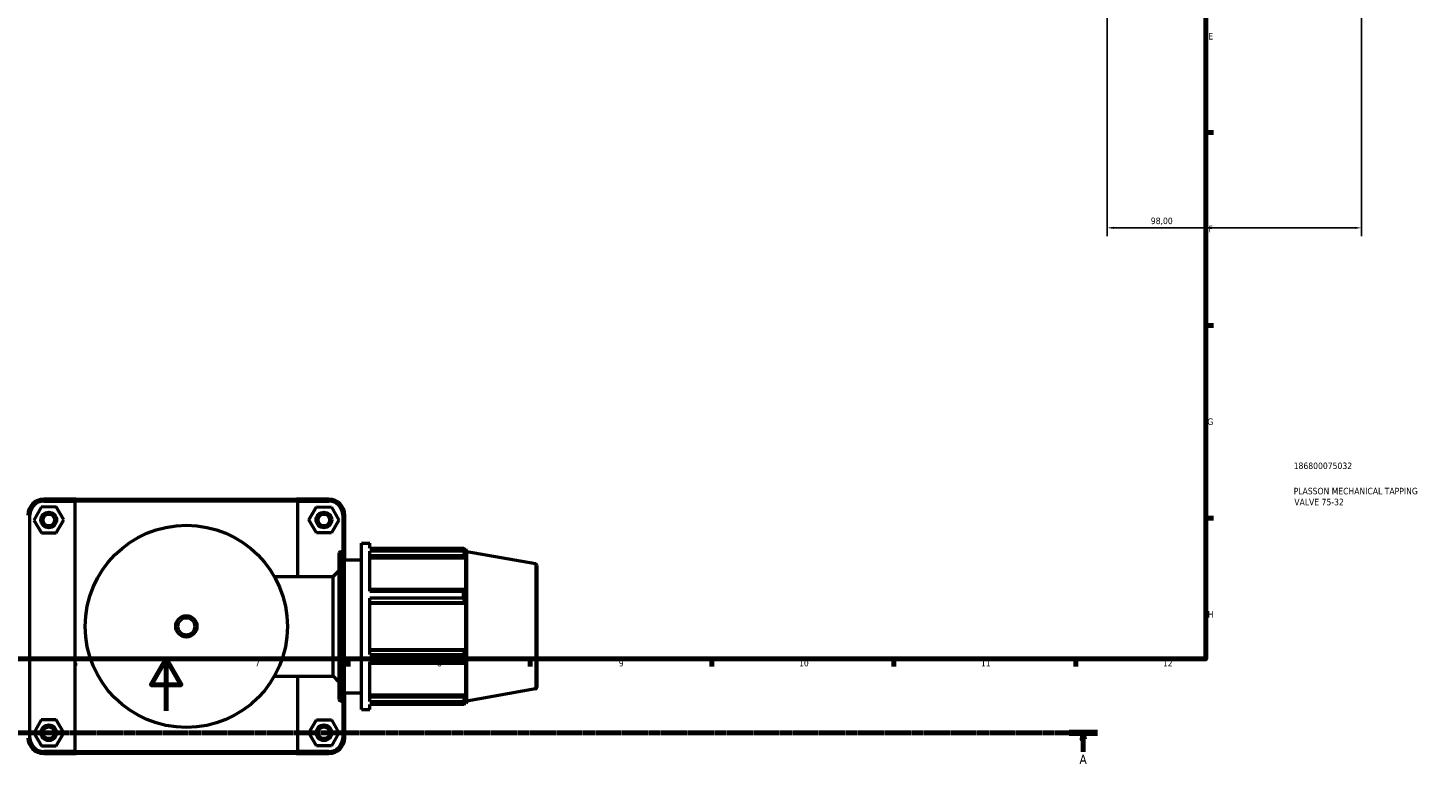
# Model space of a CAD drawing. Header units: millimetres. Extents: x 0 to 1017, y -19 to 1487.
# Tile 3 of 7: x 367 to 907, y -19 to 263. Entities that reach past the tile are written whole.
import ezdxf

# ---------------------------------------------------------------- set-up
doc = ezdxf.new("R2010")
doc.units = ezdxf.units.MM
doc.linetypes.add('CHAIN', pattern=[0.7087, 0.4724, -0.0591, 0.1181, -0.0591])
for name, color, linetype, lineweight in [('Border (ISO)', 7, 'Continuous', 70), ('Dimension (ISO)', 7, 'Continuous', 25), ('Section Line (ISO)', 7, 'CHAIN', 70), ('Title (ISO)', 7, 'Continuous', 50), ('Visible (ISO)', 7, 'Continuous', 50), ('Visible Narrow (ISO)', 7, 'Continuous', 35)]:
    doc.layers.add(name, color=color, linetype=linetype, lineweight=lineweight)
doc.styles.add('Label Text (ISO)', font='tahoma.ttf')
doc.styles.add('Note Text (ISO)', font='tahoma.ttf')
doc.dimstyles.new('Default (ISO)', dxfattribs={"dimtxt": 2.5, "dimasz": 2.5, "dimexe": 3.175, "dimexo": 0, "dimgap": 0.762, "dimtad": 1, "dimrnd": 1e-08, "dimzin": 0, "dimtxsty": 'Note Text (ISO)', "dimcen": 0.09, "dimdle": 10, "dimclrd": 256, "dimclre": 256, "dimclrt": 256, "dimazin": 0, "dimtfac": 1.40208, "dimtmove": 0, "dimatfit": 3, "dimfxl": 1, "dimtolj": 1, "dimtzin": 0, "dimlwd": -1, "dimlwe": -1, "dimarcsym": 0})

# ---------------------------------------------------------------- blocks, each defined once
blk = doc.blocks.new('Borders Default Border')
at = {"layer": 'Border (ISO)'}
for p, q in [((821, 222.75), (823.9, 222.75)), ((821, 148.5), (823.9, 148.5)), ((821, 74.25), (823.9, 74.25)), ((490.58, 20), (490.58, 17.1)), ((560.67, 20), (560.67, 17.1)), ((630.75, 20), (630.75, 17.1)), ((700.83, 20), (700.83, 17.1)), ((770.92, 20), (770.92, 17.1))]:
    blk.add_line(p, q, dxfattribs=at)
at = {"layer": 'Border (ISO)', "flags": 128}
for points in [[(20, 20), (20, 574), (821, 574), (821, 20), (20, 20)], [(420.5, 0), (420.5, 20), (414.73, 10), (426.27, 10), (420.5, 20)]]:
    blk.add_lwpolyline(points, dxfattribs=at)
at = {"layer": 'Border (ISO)', "color": 232, "true_color": 0xca0064, "char_height": 2.5, "attachment_point": 7, "style": 'Note Text (ISO)'}
for s, insert in [('E', (821.94, 258.63)), ('F', (822, 184.38)), ('G', (821.61, 110.08)), ('H', (821.74, 35.88)), ('6', (384.66, 17.05)), ('7', (454.77, 17.1)), ('8', (524.81, 17.04)), ('9', (594.88, 17.05)), ('10', (664.29, 17.05)), ('11', (734.37, 17.1)), ('12', (804.46, 17.1))]:
    blk.add_mtext(s, dxfattribs=dict(at, insert=insert))
blk = doc.blocks.new('Title Blocks ISO')
at = {"layer": 'Title (ISO)', "color": 232, "true_color": 0xca0064, "style": 'Note Text (ISO)'}
for tag, p in [('PART_NUMBER_001', (33.84, 73.13)), ('DESCRIPTION_001', (33.84, 63.4)), ('DESCRIPTION_002', (34.09, 59.18))]:
    blk.add_attdef(tag, p, '', height=2.5, dxfattribs=at)
blk = doc.blocks.new('2dTransSection0')
at = {"layer": 'Section Line (ISO)', "linetype": 'CHAIN'}
blk.add_line((95.81, -8.46), (779.21, -8.46), dxfattribs=at)
at = {"layer": 'Section Line (ISO)', "linetype": 'Continuous', "lineweight": 140}
blk.add_line((768.41, -8.46), (779.21, -8.46), dxfattribs=at)
at = {"layer": 'Section Line (ISO)', "linetype": 'Continuous'}
for p, q in [((773.81, -8.46), (773.31, -10.96)), ((773.81, -10.96), (773.81, -8.46)), ((774.31, -10.96), (773.81, -8.46)), ((773.31, -10.96), (774.31, -10.96)), ((773.81, -15.82), (773.81, -10.96))]:
    blk.add_line(p, q, dxfattribs=at)
at = {"layer": 'Section Line (ISO)', "linetype": 'Continuous', "flags": 128}
blk.add_lwpolyline([(774.31, -10.96), (773.81, -8.46), (773.31, -10.96), (774.31, -10.96)], dxfattribs=at)
at = {"layer": 'Section Line (ISO)'}
blk.add_solid([(774.31, -10.96), (773.81, -8.46), (773.31, -10.96), (774.31, -10.96)], dxfattribs=at)
at = {"layer": 'Section Line (ISO)', "insert": (772.32, -20.46), "char_height": 3.5, "attachment_point": 7, "style": 'Label Text (ISO)'}
blk.add_mtext('A', dxfattribs=at)
blk = doc.blocks.new('*D14')
at = {"layer": 'Defpoints', "color": 0, "transparency": 16777216}
for p in [(782.96, 311.91), (880.96, 311.91), (782.96, 186.07)]:
    blk.add_point(p, dxfattribs=at)
at = {"layer": 'Dimension (ISO)', "transparency": 16777216}
for p, q in [((782.96, 311.91), (782.96, 182.89)), ((880.96, 311.91), (880.96, 182.89)), ((878.46, 186.07), (785.46, 186.07))]:
    blk.add_line(p, q, dxfattribs=at)
for points in [[(785.46, 186.49), (785.46, 185.65), (782.96, 186.07)], [(878.46, 186.49), (878.46, 185.65), (880.96, 186.07)]]:
    blk.add_solid(points, dxfattribs=at)
at = {"layer": 'Dimension (ISO)', "color": 232, "true_color": 0xca0064, "transparency": 16777216, "insert": (799.81, 190.01), "char_height": 2.5, "attachment_point": 1, "style": 'Note Text (ISO)'}
blk.add_mtext('\\A1;98,00', dxfattribs=at)

msp = doc.modelspace()

# ---------------------------------------------------------------- linework, layer by layer
at = {"layer": 'Visible (ISO)'}
for p, q in [((385.813, 81.51), (373.381, 81.51)), ((385.813, 81.51), (470.749, 81.51)), ((483.181, 81.51), (470.749, 81.51)), ((372.368, 78.495), (369.508, 73.479)), ((378.141, 78.526), (372.368, 78.495)), ((373.381, 80.76), (385.32, 80.76)), ((381.055, 73.541), (378.141, 78.526)), ((471.243, 80.76), (385.32, 80.76)), ((385.32, 80.76), (385.32, -15.74)), ((471.243, 80.76), (483.181, 80.76)), ((471.243, 51.71), (471.243, 80.76)), ((475.508, 73.541), (478.421, 78.526)), ((478.421, 78.526), (484.195, 78.495)), ((484.195, 78.495), (487.055, 73.479)), ((368.031, -10.39), (368.031, 75.41)), ((369.508, 73.479), (372.421, 68.495)), ((378.195, 68.526), (381.055, 73.541)), ((478.368, 68.526), (475.508, 73.541)), ((487.055, 73.479), (484.141, 68.495)), ((488.531, 75.41), (488.531, 61.304)), ((489.281, 58.11), (489.281, 75.41)), ((372.421, 68.495), (378.195, 68.526)), ((484.141, 68.495), (478.368, 68.526)), ((487.153, 4.35), (487.153, 60.67)), ((487.793, 61.31), (488.441, 61.31)), ((489.081, 60.67), (489.081, 4.35)), ((495.781, 0.51), (495.781, 64.51)), ((495.781, 64.51), (498.981, 64.51)), ((498.981, 62.62), (498.981, 64.51)), ((498.981, 62.62), (535.102, 62.62)), ((498.981, 46.139), (498.981, 61.463)), ((535.102, 61.463), (498.981, 61.463)), ((498.981, 59.759), (535.568, 59.759)), ((535.102, 61.463), (535.102, 62.62)), ((535.305, 62.27), (535.918, 62.27)), ((535.918, 60.893), (535.568, 61.809)), ((535.568, 59.759), (535.918, 58.908)), ((536.281, 61.271), (535.918, 62.27)), ((535.918, 60.893), (535.918, 62.27)), ((536.281, 3.749), (536.281, 61.271)), ((562.752, 56.604), (536.281, 61.271)), ((484.781, 51.71), (487.153, 54.082)), ((489.081, 58.11), (495.781, 58.11)), ((498.981, 58.908), (535.918, 58.908)), ((535.918, 46.252), (535.918, 58.908)), ((563.281, 55.973), (563.281, 9.047)), ((462.172, 51.71), (484.781, 51.71)), ((484.781, 13.31), (484.781, 51.71)), ((535.568, 46.695), (498.981, 46.695)), ((498.981, 46.139), (535.102, 46.139)), ((498.981, 21.675), (498.981, 43.346)), ((535.102, 43.346), (498.981, 43.346)), ((535.102, 43.346), (535.102, 46.139)), ((535.918, 46.252), (535.568, 46.695)), ((498.981, 41.748), (535.568, 41.748)), ((498.981, 41.459), (535.918, 41.459)), ((535.568, 41.748), (535.918, 41.459)), ((535.918, 23.561), (535.918, 41.459)), ((498.981, 23.561), (535.918, 23.561)), ((535.568, 23.273), (498.981, 23.273)), ((498.981, 21.675), (535.102, 21.675)), ((535.102, 18.881), (535.102, 21.675)), ((535.918, 23.561), (535.568, 23.273)), ((498.981, 3.558), (498.981, 18.881)), ((535.102, 18.881), (498.981, 18.881)), ((498.981, 18.325), (535.568, 18.325)), ((535.568, 18.325), (535.918, 18.769)), ((535.918, 6.113), (535.918, 18.769)), ((462.172, 13.31), (484.781, 13.31)), ((471.243, -15.74), (471.243, 13.31)), ((484.781, 13.31), (487.153, 10.939)), ((489.081, 6.91), (495.781, 6.91)), ((489.281, -10.39), (489.281, 6.91)), ((498.981, 6.113), (535.918, 6.113)), ((535.918, 6.113), (535.568, 5.261)), ((562.752, 8.417), (536.281, 3.749)), ((487.793, 3.71), (488.441, 3.71)), ((488.531, 3.717), (488.531, -10.39)), ((495.781, 0.51), (498.981, 0.51)), ((535.568, 5.261), (498.981, 5.261)), ((498.981, 3.558), (535.102, 3.558)), ((498.981, 0.51), (498.981, 2.401)), ((535.102, 2.401), (498.981, 2.401)), ((535.102, 2.401), (535.102, 3.558)), ((535.305, 2.75), (535.918, 2.75)), ((535.568, 3.212), (535.918, 4.128)), ((535.918, 2.75), (535.918, 4.128)), ((536.281, 3.749), (535.918, 2.75)), ((372.368, -3.505), (369.508, -8.521)), ((378.141, -3.474), (372.368, -3.505)), ((381.055, -8.459), (378.141, -3.474)), ((475.508, -8.459), (478.421, -3.474)), ((478.421, -3.474), (484.195, -3.505)), ((484.195, -3.505), (487.055, -8.521)), ((369.508, -8.521), (372.421, -13.505)), ((378.195, -13.474), (381.055, -8.459)), ((478.368, -13.474), (475.508, -8.459)), ((487.055, -8.521), (484.141, -13.505)), ((372.421, -13.505), (378.195, -13.474)), ((385.32, -15.74), (373.381, -15.74)), ((385.32, -15.74), (471.243, -15.74)), ((483.181, -15.74), (471.243, -15.74)), ((484.141, -13.505), (478.368, -13.474)), ((373.381, -16.49), (385.813, -16.49)), ((470.749, -16.49), (385.813, -16.49)), ((470.749, -16.49), (483.181, -16.49))]:
    msp.add_line(p, q, dxfattribs=at)
for centre, radius in [((375.281, 73.51), 3), ((375.281, 73.51), 2.25), ((481.281, 73.51), 3), ((481.281, 73.51), 2.25), ((428.281, 32.51), 38.952), ((428.281, 32.51), 4.095), ((375.281, -8.49), 3), ((375.281, -8.49), 2.25), ((481.281, -8.49), 3), ((481.281, -8.49), 2.25)]:
    msp.add_circle(centre, radius, dxfattribs=at)
for centre, radius, start, end in [((373.381, 75.41), 6.1, 90, 180), ((483.181, 75.41), 6.1, 0, 90), ((373.381, 75.41), 5.35, 90, 180), ((483.181, 75.41), 5.35, 0, 90), ((487.793, 60.67), 0.64, 90, 180), ((488.441, 60.67), 0.64, 0, 90), ((562.641, 55.973), 0.64, 0, 80), ((562.641, 9.047), 0.64, 280, 0), ((487.793, 4.35), 0.64, 180, 270), ((488.441, 4.35), 0.64, 270, 0), ((373.381, -10.39), 6.1, 180, 270), ((373.381, -10.39), 5.35, 180, 270), ((483.181, -10.39), 6.1, 270, 0), ((483.181, -10.39), 5.35, 270, 0)]:
    msp.add_arc(centre, radius, start, end, dxfattribs=at)
for points in [[(385.813, 81.51), (385.648, 81.261), (385.483, 81.011), (385.32, 80.76)], [(470.749, 81.51), (470.914, 81.261), (471.079, 81.011), (471.243, 80.76)], [(385.813, -16.49), (385.648, -16.24), (385.483, -15.99), (385.32, -15.74)], [(470.749, -16.49), (470.914, -16.24), (471.079, -15.99), (471.243, -15.74)]]:
    msp.add_open_spline(points, degree=3, dxfattribs=at)
for points, weights in [([(535.102, 62.62), (535.345, 62.206), (535.568, 61.809)], [1, 1.00110742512, 1.00139794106]), ([(535.568, 59.759), (535.345, 60.594), (535.102, 61.463)], [1.00139794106, 1.00110742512, 1]), ([(535.102, 46.139), (535.345, 46.423), (535.568, 46.695)], [1, 1.00110742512, 1.00139794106]), ([(535.568, 41.748), (535.345, 42.531), (535.102, 43.346)], [1.00139794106, 1.00110742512, 1]), ([(535.102, 21.675), (535.345, 22.49), (535.568, 23.273)], [1, 1.00110742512, 1.00139794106]), ([(535.568, 18.325), (535.345, 18.598), (535.102, 18.881)], [1.00139794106, 1.00110742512, 1]), ([(535.102, 3.558), (535.345, 4.427), (535.568, 5.261)], [1, 1.00110742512, 1.00139794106]), ([(535.568, 3.212), (535.345, 2.815), (535.102, 2.401)], [1.00139794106, 1.00110742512, 1])]:
    msp.add_rational_spline(points, weights, degree=2, dxfattribs=at)
at = {"layer": 'Visible Narrow (ISO)'}
for p, q in [((373.381, 80.798), (373.381, 81.473)), ((483.181, 80.798), (483.181, 81.473)), ((367.994, 75.41), (367.319, 75.41)), ((488.569, 75.41), (489.244, 75.41)), ((487.793, 60.956), (487.793, 4.065)), ((488.441, 4.065), (488.441, 60.956)), ((562.752, 8.714), (562.752, 56.307)), ((367.994, -10.39), (367.319, -10.39)), ((488.569, -10.39), (489.244, -10.39)), ((373.381, -15.777), (373.381, -16.452)), ((483.181, -15.777), (483.181, -16.452))]:
    msp.add_line(p, q, dxfattribs=at)
msp.add_circle((428.281, 32.51), 3.095, dxfattribs=at)

# ---------------------------------------------------------------- block references
msp.add_blockref('Borders Default Border', (0, 0))
msp.add_blockref('Title Blocks ISO', (821, 20)).add_auto_attribs({'PART_NUMBER_001': '186800075032', 'DESCRIPTION_001': 'PLASSON MECHANICAL TAPPING', 'DESCRIPTION_002': 'VALVE 75-32'})
at = {"layer": 'Section Line (ISO)'}
msp.add_blockref('2dTransSection0', (0, 0), dxfattribs=at)

# ---------------------------------------------------------------- dimensions: what is measured, and where the dimension line sits
at = {"layer": 'Dimension (ISO)'}
dim = msp.add_linear_dim(base=(782.964, 186.069), p1=(880.964, 311.915), p2=(782.964, 311.915), dimstyle='Default (ISO)', override={"dimdec": 2, "dimtp": 0, "dimtm": 0, "dimtdec": 2, "dimtofl": 0, "dimatfit": 1}, dxfattribs=at)
dim.commit()
dim.dimension.update_dxf_attribs({"geometry": '*D14', "text_midpoint": (803.964, 186.069), "dimtype": 160})

doc.saveas('drawing.dxf')
